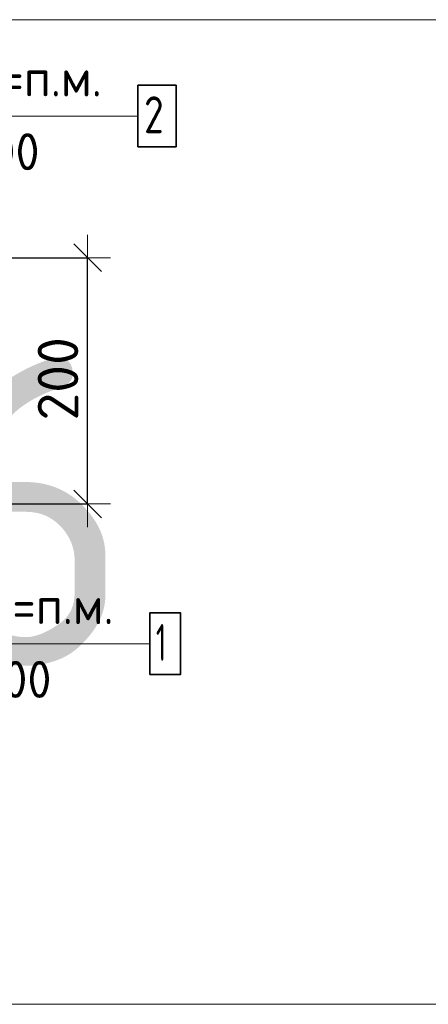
# Model space of a CAD drawing. Header units: metres. Extents: x -38 to 107, y -15 to 21.
# Tile 123 of 167: x 72.754 to 73.086, y 6.072 to 6.872. Entities that reach past the tile are written whole.
import ezdxf

# ---------------------------------------------------------------- set-up
doc = ezdxf.new("R2010")
doc.units = ezdxf.units.M
doc.header["$PDMODE"] = 65
for name, color, linetype, lineweight in [('XR$3$Арм. стержнями верхней зоны', 180, 'Continuous', 35), ('XR$3$Арм. стержнями нижней зоны', 180, 'Continuous', 35), ('XR$3$Размерная линия_ общее', 7, 'Continuous', 13), ('XR$4$Текст_ примечание', 7, 'Continuous', 13)]:
    doc.layers.add(name, color=color, linetype=linetype, lineweight=lineweight)
doc.styles.add('ISOCPEUR', font='txt')
doc.dimstyles.new('DIMSTYLE_8', dxfattribs={"dimtxt": 0.033, "dimasz": 0.0375, "dimexe": 0, "dimexo": 0, "dimgap": 0.0165, "dimtad": 2, "dimdec": 0, "dimlfac": 1000, "dimrnd": 1, "dimzin": 12, "dimdsep": 46, "dimtxsty": 'ISOCPEUR', "dimblk1": 'ALL_ML_STRICH', "dimblk2": 'ALL_ML_STRICH', "dimsah": 1, "dimcen": 0, "dimclrd": 7, "dimclre": 256, "dimclrt": 7, "dimadec": 0, "dimazin": 0, "dimtfac": 1, "dimtdec": 0, "dimtix": 1, "dimtmove": 2, "dimatfit": 3, "dimfxl": 0, "dimtzin": 0, "dimlwd": 0, "dimlwe": -3, "dimarcsym": 0})

# ---------------------------------------------------------------- blocks, each defined once
blk = doc.blocks.new('ALL_ML_STRICH')
at = {"color": 0, "linetype": 'ByBlock', "lineweight": -2}
for p, q in [((0, -0.5), (0, 0.5)), ((-0.3, -0.3), (0.3, 0.3)), ((-1, 0), (0.5, 0))]:
    blk.add_line(p, q, dxfattribs=at)
blk = doc.blocks.new('*D72')
at = {"layer": 'DEFPOINTS', "color": 7, "linetype": 'Continuous', "lineweight": 13, "transparency": 33554687}
for p in [(72.63764, 6.67826), (72.63764, 6.47826), (72.80919, 6.47826)]:
    blk.add_point(p, dxfattribs=at)
at = {"layer": 'XR$3$Размерная линия_ общее', "color": 253, "linetype": 'Continuous', "lineweight": -2, "true_color": 0xa0a0a0, "transparency": 33554687}
for p, q in [((72.65764, 6.67826), (72.80919, 6.67826)), ((72.65764, 6.47826), (72.80919, 6.47826))]:
    blk.add_line(p, q, dxfattribs=at)
at = {"layer": 'XR$3$Размерная линия_ общее', "color": 7, "linetype": 'Continuous', "lineweight": -2, "transparency": 33554687}
blk.add_line((72.80919, 6.47826), (72.80919, 6.67826), dxfattribs=at)
at = {"layer": 'XR$3$Размерная линия_ общее', "color": 7, "linetype": 'Continuous', "lineweight": 13, "transparency": 33554687, "xscale": 0.0375, "yscale": 0.0375, "zscale": 0.0375}
for p, rotation in [((72.80919, 6.67826), 90), ((72.80919, 6.47826), 270)]:
    blk.add_blockref('ALL_ML_STRICH', p, dxfattribs=dict(at, rotation=rotation))
at = {"layer": 'XR$3$Размерная линия_ общее', "color": 7, "linetype": 'Continuous', "lineweight": 13, "transparency": 33554687, "insert": (72.78519, 6.57991), "char_height": 0.033, "width": 0.099, "attachment_point": 5, "rotation": 90, "style": 'ISOCPEUR'}
blk.add_mtext('\\A1;{200}', dxfattribs=at)

msp = doc.modelspace()

# ---------------------------------------------------------------- linework, layer by layer
at = {"layer": 'XR$3$Арм. стержнями верхней зоны', "color": 7, "linetype": 'Continuous', "lineweight": 13, "transparency": 33554687}
msp.add_line((72.62411, 6.79343), (72.85011, 6.79343), dxfattribs=at)
at = {"layer": 'XR$3$Арм. стержнями верхней зоны', "color": 7, "linetype": 'Continuous', "lineweight": 35, "transparency": 33554687}
msp.add_lwpolyline([(72.85011, 6.76843), (72.88111, 6.76843), (72.88111, 6.81843), (72.85011, 6.81843), (72.85011, 6.76843)], dxfattribs=at)
at = {"layer": 'XR$3$Арм. стержнями нижней зоны', "color": 7, "linetype": 'Continuous', "lineweight": 13, "transparency": 33554687}
msp.add_line((72.63377, 6.36468), (72.85977, 6.36468), dxfattribs=at)
at = {"layer": 'XR$3$Арм. стержнями нижней зоны', "color": 7, "linetype": 'Continuous', "lineweight": 35, "transparency": 33554687}
msp.add_lwpolyline([(72.85977, 6.33968), (72.88477, 6.33968), (72.88477, 6.38968), (72.85977, 6.38968), (72.85977, 6.33968)], dxfattribs=at)
at = {"layer": 'XR$4$Текст_ примечание', "color": 7, "linetype": 'Continuous', "lineweight": 13, "transparency": 33554687}
for p, q in [((86.41979, 6.87171), (67.91979, 6.87171)), ((86.41979, 6.07171), (67.91979, 6.07171))]:
    msp.add_line(p, q, dxfattribs=at)

# ---------------------------------------------------------------- texts
at = {"layer": 'XR$3$Арм. стержнями верхней зоны', "color": 7, "linetype": 'Continuous', "lineweight": 25, "transparency": 33554687, "char_height": 0.03, "attachment_point": 7, "style": 'ISOCPEUR'}
for s, insert, width in [('\\W0.94;ø10 L=п.м.', (72.64411, 6.80943), 0.1999832), ('\\W0.78;2', (72.85511, 6.77943), 0.0326407), ('\\W0.95;ш.200 ', (72.6786, 6.74943), 0.1311997)]:
    msp.add_mtext(s, dxfattribs=dict(at, insert=insert, width=width))
at = {"layer": 'XR$3$Арм. стержнями нижней зоны', "color": 7, "linetype": 'Continuous', "lineweight": 25, "transparency": 33554687, "char_height": 0.03, "attachment_point": 7, "style": 'ISOCPEUR'}
for s, insert, width in [('\\W0.94;ø10 L=п.м.', (72.65377, 6.38068), 0.1999832), ('\\W0.56;1', (72.86477, 6.35068), 0.0233333), ('\\W0.95;ш.200 ', (72.68827, 6.32068), 0.1311997)]:
    msp.add_mtext(s, dxfattribs=dict(at, insert=insert, width=width))
at = {"layer": 'XR$4$Текст_ примечание', "color": 7, "linetype": 'Continuous', "lineweight": 35, "transparency": 33554687, "insert": (70.35063, 6.34671), "char_height": 0.25, "width": 2.7437149, "attachment_point": 7, "style": 'ISOCPEUR'}
msp.add_mtext('\\W0.96;ГОСТ 34028-2016', dxfattribs=at)

# ---------------------------------------------------------------- dimensions: what is measured, and where the dimension line sits
at = {"layer": 'XR$3$Размерная линия_ общее', "color": 7, "linetype": 'Continuous', "lineweight": 13, "transparency": 33554687}
dim = msp.add_linear_dim(base=(72.80919, 6.67826), p1=(72.65764, 6.47826), p2=(72.65764, 6.67826), angle=90, dimstyle='DIMSTYLE_8', override={"dimpost": '<>', "dimclrd": 7, "dimclre": 253, "dimclrt": 7, "dimlwd": 0, "dimlwe": 65533}, dxfattribs=at)
dim.commit()
dim.dimension.update_dxf_attribs({"geometry": '*D72', "text_midpoint": (72.78519, 6.57991), "dimtype": 160})

doc.saveas('drawing.dxf')
